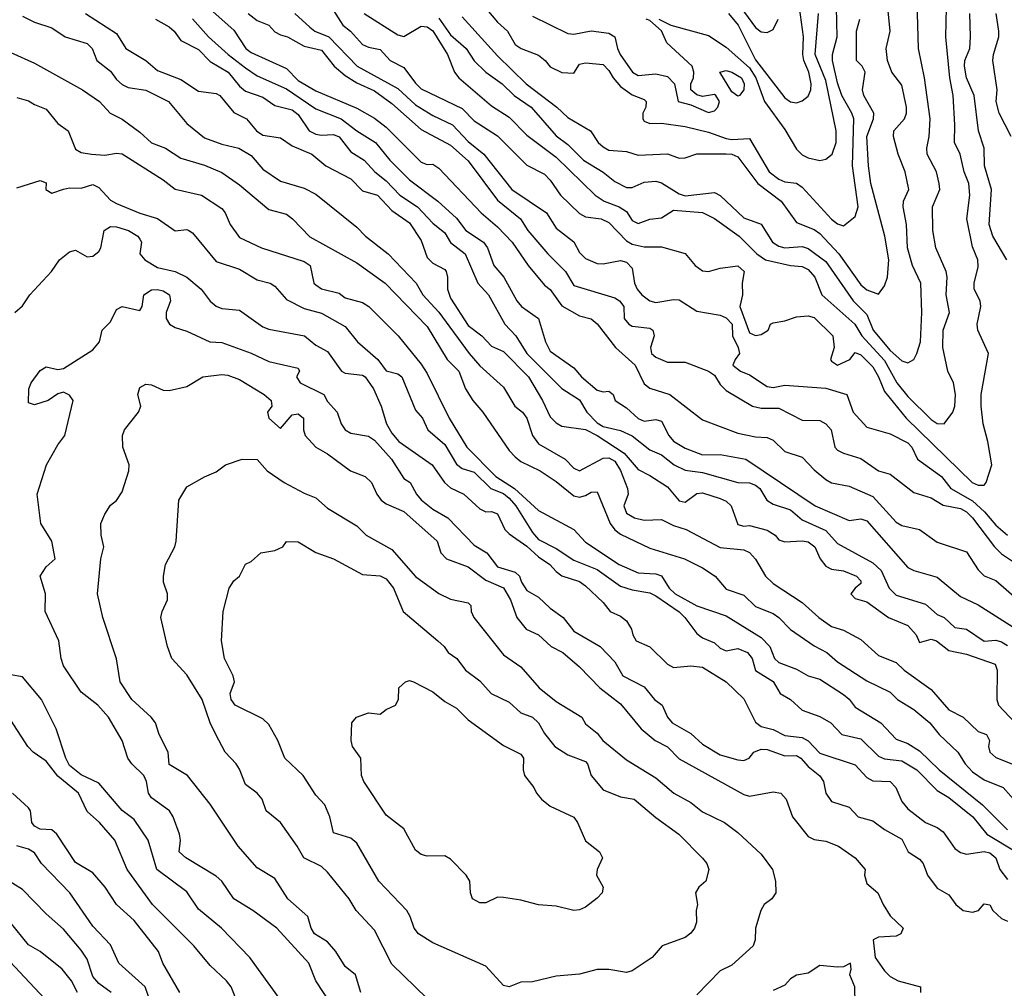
# Model space of a CAD drawing. Header units: metres. Extents: x -46681 to -43747, y -240911 to -237677.
# Tile 141 of 256: x -46596 to -46512, y -239499 to -239416. Entities that reach past the tile are written whole.
import ezdxf

# ---------------------------------------------------------------- set-up
doc = ezdxf.new("R2010")
doc.units = ezdxf.units.M
doc.layers.add('CONTOUR_INDEX', color=1, linetype='Continuous')
doc.layers.add('CONTOUR_INTER', color=3, linetype='Continuous')

msp = doc.modelspace()

# ---------------------------------------------------------------- linework, layer by layer
at = {"layer": 'CONTOUR_INDEX'}
for points, elevation in [([(-46576.871, -239415.52), (-46576.095, -239416.108), (-46575.095, -239416.511), (-46574.595, -239417.077), (-46574.095, -239417.348), (-46573.511, -239417.52), (-46572.095, -239418.315), (-46570.595, -239418.636), (-46569.517, -239420.02), (-46568.595, -239420.802), (-46567.595, -239421.427), (-46566.095, -239422.107), (-46564.595, -239423.202), (-46562.095, -239425.409), (-46559.595, -239426.745), (-46558.095, -239428.101), (-46555.595, -239431.428), (-46553.634, -239433.02), (-46552.993, -239434.02), (-46551.292, -239436.02), (-46549.792, -239437.52), (-46549.095, -239438.713), (-46545.595, -239439.783), (-46545.177, -239440.02), (-46544.809, -239440.52), (-46544.787, -239441.52), (-46544.406, -239442.02), (-46544.095, -239442.196), (-46542.595, -239442.364), (-46542.354, -239442.52), (-46542.238, -239443.02), (-46542.545, -239444.02), (-46542.453, -239444.52), (-46542.095, -239444.829), (-46541.095, -239445.252), (-46539.595, -239445.248), (-46537.592, -239446.02), (-46537.095, -239446.373), (-46536.595, -239447.169), (-46536.095, -239447.686), (-46533.858, -239449.02), (-46533.095, -239449.185), (-46531.595, -239449.191), (-46529.595, -239450.19), (-46528.095, -239450.228), (-46527.598, -239450.52), (-46527.144, -239451.02), (-46526.827, -239452.52), (-46526.595, -239452.751), (-46526.095, -239453.022), (-46524.595, -239453.479), (-46523.112, -239454.52), (-46522.095, -239454.804), (-46520.095, -239456.383), (-46518.595, -239456.824), (-46517.595, -239457.466), (-46516.095, -239457.742), (-46515.595, -239458.013), (-46515.067, -239458.52), (-46513.2, -239461.02), (-46512.595, -239461.592), (-46511.252, -239462.52)], 100), ([(-46511.789, -239426.02), (-46512.817, -239424.02), (-46513.076, -239423.02), (-46512.99, -239422.02), (-46513.346, -239419.52), (-46513.304, -239419.02), (-46512.846, -239417.52), (-46512.841, -239417.02), (-46513.066, -239415.52)], 100), ([(-46596.095, -239415.76), (-46595.095, -239416.271), (-46593.595, -239416.742), (-46592.479, -239417.52), (-46590.595, -239418.084), (-46590.177, -239418.52), (-46589.767, -239419.52), (-46588.595, -239420.446), (-46588.095, -239421.15), (-46587.595, -239421.579), (-46587.095, -239421.835), (-46585.595, -239422.049), (-46583.64, -239423.02), (-46582.095, -239424.913), (-46580.595, -239426.124), (-46579.095, -239426.672), (-46577.648, -239427.02), (-46576.595, -239427.645), (-46575.595, -239428.789), (-46574.095, -239429.83), (-46572.095, -239430.43), (-46571.095, -239430.923), (-46567.595, -239433.757), (-46566.854, -239434.52), (-46564.906, -239436.02), (-46562.52, -239438.52), (-46561.952, -239439.52), (-46560.595, -239441.003), (-46558.021, -239444.52), (-46557.095, -239445.562), (-46555.095, -239447.394), (-46554.123, -239449.02), (-46553.452, -239449.52), (-46553.101, -239450.02), (-46552.604, -239451.52), (-46552.095, -239452.227), (-46549.829, -239453.52), (-46549.095, -239454.307), (-46548.595, -239454.525), (-46546.595, -239453.454), (-46546.095, -239453.415), (-46545.595, -239453.691), (-46545.095, -239454.5), (-46544.516, -239456.02), (-46544.46, -239456.52), (-46544.821, -239457.52), (-46544.595, -239458.125), (-46543.912, -239458.52), (-46543.095, -239458.722), (-46541.595, -239458.683), (-46540.595, -239459.201), (-46539.493, -239459.52), (-46536.595, -239461.049), (-46534.595, -239461.265), (-46534.095, -239461.495), (-46533.595, -239462.061), (-46532.725, -239463.52), (-46532.095, -239464.13), (-46529.595, -239465.749), (-46528.2, -239467.02), (-46527.095, -239467.81), (-46526.095, -239468.12), (-46524.595, -239468.923), (-46523.095, -239470.278), (-46521.595, -239470.881), (-46520.91, -239471.52), (-46518.595, -239473.185), (-46517.095, -239474.897), (-46515.867, -239475.52), (-46514.595, -239476.742), (-46513.889, -239477.02), (-46513.626, -239477.52), (-46513.728, -239478.02), (-46513.616, -239478.52), (-46513.095, -239478.965), (-46511.595, -239479.568)], 105), ([(-46558.595, -239415.799), (-46555.595, -239419.138), (-46553.145, -239421.52), (-46550.522, -239423.52), (-46549.595, -239424.406), (-46547.666, -239425.52), (-46546.995, -239426.52), (-46546.595, -239426.88), (-46546.095, -239427.178), (-46544.595, -239427.296), (-46543.595, -239427.598), (-46541.095, -239427.49), (-46540.095, -239427.854), (-46539.595, -239427.845), (-46538.595, -239427.494), (-46536.095, -239427.482), (-46535.595, -239427.522), (-46535.095, -239427.744), (-46533.38, -239430.02), (-46531.387, -239431.52), (-46530.095, -239433.36), (-46528.595, -239433.931), (-46528.095, -239434.29), (-46526.491, -239436.02), (-46524.595, -239438.654), (-46524.095, -239439.085), (-46523.095, -239439.461), (-46522.595, -239438.735), (-46522.325, -239438.02), (-46522.217, -239436.52), (-46522.57, -239434.52), (-46523.738, -239430.02), (-46523.955, -239428.52), (-46524.097, -239426.02), (-46523.527, -239424.52), (-46523.488, -239424.02), (-46524.336, -239422.52), (-46524.455, -239422.02), (-46524.245, -239420.52), (-46524.501, -239420.02), (-46524.969, -239419.52), (-46524.968, -239417.02), (-46524.703, -239416.02)], 95), ([(-46585.766, -239439.52), (-46585.095, -239439.097), (-46584.595, -239439.074), (-46584.095, -239439.18), (-46583.563, -239439.52), (-46583.469, -239440.02), (-46583.846, -239441.02), (-46583.858, -239441.52), (-46583.578, -239442.02), (-46583.095, -239442.295), (-46582.095, -239442.6), (-46580.124, -239443.52), (-46579.095, -239443.567), (-46576.595, -239444.492), (-46575.095, -239445.201), (-46572.595, -239445.76), (-46572.494, -239446.02), (-46572.724, -239446.52), (-46572.437, -239447.02), (-46570.407, -239448.02), (-46570.095, -239448.62), (-46569.279, -239449.52), (-46568.92, -239450.52), (-46568.595, -239451.02), (-46568.095, -239451.307), (-46566.595, -239451.565), (-46566.095, -239451.9), (-46564.629, -239453.52), (-46563.595, -239455.191), (-46563.031, -239455.52), (-46562.505, -239456.52), (-46562.095, -239457.005), (-46561.095, -239457.799), (-46559.84, -239458.52), (-46557.595, -239460.863), (-46556.491, -239461.52), (-46555.595, -239462.717), (-46554.095, -239463.157), (-46553.715, -239463.52), (-46553.552, -239464.02), (-46553.095, -239464.721), (-46552.095, -239465.3), (-46551.095, -239466.229), (-46549.985, -239467.02), (-46549.095, -239468.189), (-46546.835, -239469.52), (-46545.595, -239470.8), (-46544.9, -239472.02), (-46543.095, -239472.935), (-46542.198, -239474.02), (-46541.563, -239474.52), (-46541.098, -239475.52), (-46540.7, -239476.02), (-46539.095, -239476.936), (-46538.095, -239477.837), (-46536.595, -239478.737), (-46535.095, -239479.179), (-46534.595, -239479.225), (-46534.131, -239479.02), (-46533.734, -239478.52), (-46533.095, -239478.258), (-46532.595, -239478.295), (-46531.095, -239478.839), (-46530.095, -239478.803), (-46529.722, -239479.02), (-46529.095, -239479.734), (-46528.095, -239480.524), (-46527.775, -239481.02), (-46527.581, -239482.02), (-46527.095, -239482.716), (-46525.595, -239483.22), (-46524.827, -239484.02), (-46523.595, -239484.363), (-46522.595, -239485.117), (-46521.095, -239485.937), (-46520.558, -239487.02), (-46519.595, -239487.634), (-46519.278, -239488.02), (-46518.907, -239489.02), (-46518.095, -239490.112), (-46517.095, -239490.692), (-46516.498, -239491.52), (-46515.88, -239492.02), (-46515.095, -239492.167), (-46514.557, -239492.02), (-46514.095, -239491.464), (-46513.595, -239491.539), (-46513.346, -239492.02), (-46512.595, -239492.698), (-46512.095, -239492.926)], 110), ([(-46569.788, -239500.02), (-46571.085, -239498.02), (-46571.689, -239496.52), (-46574.405, -239493.52), (-46576.471, -239492.02), (-46578.095, -239491.026), (-46579.095, -239489.53), (-46579.595, -239489.09), (-46582.172, -239487.52), (-46582.74, -239487.02), (-46582.63, -239486.02), (-46582.71, -239485.52), (-46583.257, -239484.02), (-46583.579, -239483.52), (-46585.095, -239482.405), (-46585.35, -239482.02), (-46585.535, -239481.02), (-46585.768, -239480.52), (-46586.781, -239479.52), (-46587.111, -239479.02), (-46587.595, -239477.52), (-46588.771, -239475.52), (-46589.683, -239474.52), (-46591.095, -239473.411), (-46592.595, -239471.147), (-46592.811, -239470.52), (-46593.004, -239469.02), (-46594.167, -239466.52), (-46594.146, -239465.02), (-46594.592, -239463.52), (-46594.095, -239462.704), (-46593.332, -239462.02), (-46593.608, -239460.52), (-46594.556, -239459.02), (-46594.867, -239456.52), (-46594.069, -239454.02), (-46593.095, -239452.311), (-46592.495, -239451.52), (-46591.786, -239448.52), (-46592.095, -239448.073), (-46592.595, -239447.815), (-46593.095, -239447.95), (-46593.909, -239448.52), (-46595.095, -239448.898), (-46595.595, -239448.728), (-46595.574, -239447.52), (-46595.373, -239447.02), (-46594.595, -239445.98), (-46594.095, -239445.65), (-46593.095, -239445.892), (-46592.595, -239445.786), (-46590.095, -239444.219), (-46589.547, -239443.52), (-46589.307, -239442.52), (-46588.595, -239441.825), (-46588.095, -239440.775), (-46587.595, -239440.511), (-46586.095, -239440.86), (-46585.892, -239440.52), (-46585.766, -239439.52)], 110), ([(-46588.534, -239499.02), (-46589.595, -239498.243), (-46590.095, -239497.657), (-46590.595, -239496.183), (-46591.095, -239495.407), (-46592.595, -239493.602), (-46594.095, -239492.293), (-46596.095, -239490.228), (-46598.595, -239488.698)], 105)]:
    msp.add_lwpolyline(points, dxfattribs=dict(at, elevation=elevation))
at = {"layer": 'CONTOUR_INTER'}
for points, elevation in [([(-46581.888, -239413.52), (-46578.095, -239416.942), (-46577.044, -239418.52), (-46576.595, -239418.86), (-46573.595, -239420.212), (-46572.595, -239421.24), (-46571.095, -239422.118), (-46567.595, -239423.61), (-46566.095, -239424.443), (-46565.095, -239425.216), (-46562.095, -239428.211), (-46561.595, -239428.398), (-46561.095, -239428.37), (-46560.595, -239428.701), (-46556.993, -239432.52), (-46555.595, -239433.714), (-46554.33, -239435.02), (-46552.975, -239437.02), (-46551.595, -239438.679), (-46551.095, -239439.074), (-46550.095, -239440.452), (-46548.595, -239441.299), (-46547.595, -239441.552), (-46547.095, -239441.986), (-46545.539, -239444.02), (-46543.849, -239445.52), (-46543.095, -239447.118), (-46542.595, -239447.489), (-46540.908, -239448.02), (-46538.095, -239450.185), (-46535.095, -239451.319), (-46533.595, -239451.634), (-46532.595, -239451.677), (-46532.095, -239451.905), (-46531.095, -239452.869), (-46529.595, -239453.36), (-46528.595, -239454.444), (-46527.595, -239455.273), (-46527.095, -239455.537), (-46525.595, -239455.843), (-46523.595, -239456.703), (-46521.595, -239458.897), (-46521.095, -239459.182), (-46519.595, -239459.537), (-46518.095, -239460.612), (-46515.595, -239461.445), (-46514.595, -239462.975), (-46514.095, -239463.483), (-46513.095, -239463.87), (-46511.095, -239465.625)], 101), ([(-46560.595, -239415.914), (-46559.595, -239417.353), (-46558.254, -239418.52), (-46557.595, -239419.559), (-46556.59, -239420.52), (-46555.204, -239421.52), (-46554.172, -239422.52), (-46552.719, -239423.52), (-46550.595, -239425.958), (-46549.595, -239426.705), (-46548.271, -239428.02), (-46546.595, -239429.042), (-46545.595, -239429.842), (-46544.595, -239430.356), (-46544.095, -239430.36), (-46543.095, -239429.918), (-46542.095, -239429.82), (-46541.595, -239429.957), (-46540.095, -239430.893), (-46539.595, -239431.065), (-46537.095, -239430.791), (-46536.595, -239431.043), (-46534.595, -239432.94), (-46533.095, -239433.495), (-46532.136, -239435.02), (-46531.595, -239435.36), (-46531.095, -239435.503), (-46529.595, -239435.38), (-46529.095, -239435.555), (-46527.595, -239436.676), (-46525.259, -239440.02), (-46524.095, -239441.204), (-46523.557, -239442.52), (-46522.095, -239444.256), (-46521.095, -239445.151), (-46520.595, -239445.31), (-46520.095, -239445.023), (-46519.817, -239444.52), (-46519.528, -239443.52), (-46519.408, -239441.02), (-46519.482, -239438.52), (-46520.187, -239437.02), (-46520.637, -239435.52), (-46520.717, -239433.52), (-46520.987, -239432.02), (-46520.96, -239431.52), (-46520.523, -239430.52), (-46520.812, -239429.02), (-46521.425, -239427.52), (-46521.805, -239426.02), (-46521.779, -239425.52), (-46520.888, -239424.52), (-46520.714, -239424.02), (-46520.718, -239423.52), (-46521.095, -239421.637), (-46521.954, -239420.52), (-46522.327, -239419.52), (-46522.432, -239418.52), (-46522.093, -239417.02), (-46522.451, -239413.52)], 96), ([(-46566.969, -239415.52), (-46564.095, -239417.356), (-46563.595, -239417.471), (-46562.095, -239416.591), (-46561.595, -239416.672), (-46561.095, -239417.01), (-46559.847, -239419.02), (-46559.255, -239420.52), (-46558.903, -239421.02), (-46556.095, -239423.399), (-46554.595, -239424.356), (-46553.095, -239425.893), (-46550.595, -239427.781), (-46547.254, -239431.02), (-46546.483, -239431.52), (-46545.213, -239432.02), (-46544.595, -239432.41), (-46544.095, -239433.166), (-46543.595, -239433.444), (-46542.595, -239433.053), (-46541.595, -239432.96), (-46540.595, -239432.282), (-46538.095, -239432.491), (-46537.095, -239433.004), (-46534.97, -239434.52), (-46533.472, -239436.02), (-46532.731, -239436.52), (-46530.595, -239437.006), (-46529.595, -239437.087), (-46529.095, -239437.369), (-46528.541, -239438.02), (-46527.932, -239439.52), (-46525.108, -239442.02), (-46524.506, -239443.02), (-46522.595, -239445.121), (-46521.533, -239447.02), (-46520.595, -239448.173), (-46518.595, -239450.135), (-46518.095, -239450.477), (-46517.487, -239450.52), (-46516.764, -239449.52), (-46516.59, -239449.02), (-46516.543, -239448.02), (-46516.697, -239447.02), (-46517.18, -239446.02), (-46517.625, -239444.02), (-46517.595, -239442.518), (-46517.035, -239441.02), (-46517.313, -239439.52), (-46517.245, -239438.02), (-46517.338, -239437.52), (-46518.195, -239435.52), (-46518.459, -239434.02), (-46518.505, -239432.02), (-46517.87, -239430.52), (-46517.916, -239430.02), (-46518.143, -239429.02), (-46518.938, -239427.52), (-46518.988, -239427.02), (-46518.783, -239426.02), (-46518.704, -239424.52), (-46519.169, -239421.02), (-46519.69, -239418.52), (-46519.806, -239414.52)], 97), ([(-46557.095, -239414.465), (-46555.595, -239416.249), (-46554.752, -239417.02), (-46554.095, -239418.173), (-46553.585, -239418.52), (-46552.095, -239419.084), (-46551.537, -239419.52), (-46551.095, -239420.072), (-46550.095, -239420.56), (-46549.095, -239420.599), (-46548.595, -239419.857), (-46548.095, -239419.724), (-46546.595, -239419.884), (-46546.095, -239420.372), (-46545.741, -239421.02), (-46545.095, -239421.751), (-46544.095, -239422.471), (-46543.095, -239422.843), (-46542.909, -239423.02), (-46542.93, -239423.52), (-46543.204, -239424.02), (-46543.211, -239424.52), (-46543.095, -239424.697), (-46542.595, -239424.89), (-46541.595, -239424.885), (-46539.595, -239425.151), (-46537.595, -239425.631), (-46536.095, -239426.195), (-46535.595, -239426.276), (-46534.095, -239426.195), (-46532.423, -239429.02), (-46531.595, -239429.665), (-46531.095, -239429.875), (-46530.095, -239429.986), (-46529.595, -239430.323), (-46527.095, -239433.053), (-46526.595, -239433.46), (-46526.095, -239433.638), (-46525.095, -239432.839), (-46524.84, -239432.02), (-46525.319, -239428.52), (-46525.195, -239424.52), (-46525.36, -239424.02), (-46526.218, -239422.52), (-46526.595, -239421.422), (-46527.021, -239419.52), (-46527.019, -239419.02), (-46526.633, -239417.52), (-46526.689, -239415.02)], 94), ([(-46590.737, -239415.52), (-46588.095, -239417.217), (-46587.288, -239418.52), (-46585.596, -239419.52), (-46584.595, -239420.37), (-46582.595, -239421.155), (-46581.095, -239422.135), (-46579.595, -239422.337), (-46579.277, -239422.52), (-46578.095, -239423.968), (-46576.999, -239424.52), (-46576.152, -239425.52), (-46575.595, -239425.909), (-46574.095, -239426.126), (-46573.095, -239426.818), (-46571.44, -239427.52), (-46570.247, -239428.52), (-46568.095, -239429.624), (-46567.095, -239430.645), (-46565.829, -239431.02), (-46564.595, -239432.331), (-46563.095, -239433.378), (-46562.095, -239434.876), (-46561.595, -239436.319), (-46561.095, -239436.817), (-46560.095, -239437.341), (-46559.967, -239437.52), (-46559.847, -239438.02), (-46559.863, -239439.02), (-46559.595, -239439.812), (-46558.095, -239442.132), (-46556.941, -239443.02), (-46556.095, -239443.88), (-46555.095, -239444.335), (-46552.963, -239446.52), (-46551.756, -239448.52), (-46551.095, -239449.929), (-46550.595, -239450.442), (-46550.095, -239450.717), (-46548.095, -239451.001), (-46547.095, -239451.515), (-46544.776, -239453.02), (-46543.595, -239454.418), (-46542.595, -239454.917), (-46541.095, -239455.902), (-46540.095, -239457.097), (-46539.595, -239457.183), (-46538.595, -239456.456), (-46538.095, -239456.407), (-46536.595, -239456.877), (-46536.095, -239457.104), (-46535.658, -239457.52), (-46535.095, -239459.108), (-46534.595, -239459.237), (-46534.095, -239459.2), (-46532.595, -239459.594), (-46531.912, -239460.02), (-46531.595, -239460.399), (-46531.095, -239460.574), (-46529.595, -239460.488), (-46529.095, -239460.58), (-46528.522, -239461.02), (-46528.072, -239462.02), (-46527.595, -239462.664), (-46527.095, -239462.899), (-46526.095, -239463.043), (-46524.965, -239463.52), (-46524.595, -239463.917), (-46524.595, -239464.143), (-46525.095, -239464.527), (-46525.469, -239465.02), (-46525.095, -239465.402), (-46524.095, -239465.693), (-46522.258, -239467.02), (-46520.595, -239467.718), (-46519.876, -239468.52), (-46519.595, -239469.162), (-46518.595, -239468.892), (-46518.138, -239469.02), (-46517.095, -239469.852), (-46515.595, -239470.16), (-46513.145, -239471.02), (-46512.982, -239471.52), (-46513.007, -239474.02), (-46512.86, -239474.52), (-46511.433, -239476.02)], 104), ([(-46572.866, -239415.52), (-46571.595, -239416.702), (-46571.167, -239417.02), (-46569.981, -239417.52), (-46567.559, -239420.02), (-46564.095, -239421.924), (-46562.595, -239423.316), (-46561.095, -239424.232), (-46559.419, -239425.02), (-46558.095, -239426.432), (-46556.759, -239427.52), (-46554.359, -239430.52), (-46551.41, -239432.52), (-46550.595, -239433.822), (-46549.095, -239435.009), (-46548.595, -239435.904), (-46548.095, -239436.43), (-46547.095, -239436.836), (-46546.595, -239436.872), (-46545.095, -239436.591), (-46544.595, -239436.716), (-46544.095, -239437.23), (-46543.907, -239438.52), (-46543.694, -239439.02), (-46543.279, -239439.52), (-46542.595, -239440.027), (-46542.095, -239440.183), (-46540.595, -239439.923), (-46540.095, -239439.951), (-46538.595, -239440.913), (-46536.595, -239441.237), (-46536.095, -239441.466), (-46535.593, -239442.02), (-46535.556, -239443.02), (-46535.057, -239444.02), (-46534.943, -239444.52), (-46535.321, -239445.02), (-46535.512, -239445.52), (-46534.882, -239446.02), (-46534.095, -239446.327), (-46532.595, -239447.327), (-46532.095, -239447.428), (-46531.095, -239447.226), (-46527.595, -239447.48), (-46525.803, -239448.02), (-46525.262, -239449.52), (-46524.095, -239450.814), (-46522.095, -239451.367), (-46520.595, -239452.145), (-46520.262, -239452.52), (-46519.773, -239453.52), (-46517.73, -239455.02), (-46516.925, -239456.02), (-46515.095, -239457.08), (-46514.066, -239458.02), (-46513.095, -239459.148), (-46512.095, -239460.009)], 99), ([(-46569.595, -239415.262), (-46568.787, -239416.52), (-46568.134, -239417.02), (-46567.095, -239418.16), (-46566.595, -239418.404), (-46565.595, -239418.603), (-46564.741, -239419.52), (-46563.595, -239420.132), (-46562.595, -239421.467), (-46562.095, -239421.942), (-46558.595, -239423.625), (-46557.595, -239424.69), (-46555.595, -239425.955), (-46553.095, -239428.461), (-46551.595, -239429.226), (-46551.095, -239429.74), (-46550.225, -239431.02), (-46548.595, -239432.588), (-46548.095, -239432.867), (-46546.745, -239433.02), (-46546.095, -239433.346), (-46544.595, -239434.904), (-46544.095, -239435.186), (-46543.095, -239435.415), (-46541.595, -239435.419), (-46539.595, -239435.992), (-46538.725, -239437.02), (-46538.095, -239437.474), (-46537.595, -239437.53), (-46536.595, -239437.235), (-46535.095, -239437.032), (-46534.558, -239437.52), (-46534.736, -239438.52), (-46534.703, -239439.52), (-46534.934, -239440.52), (-46534.095, -239442.757), (-46533.595, -239442.993), (-46533.095, -239442.901), (-46532.513, -239442.52), (-46532.302, -239442.02), (-46532.095, -239441.915), (-46531.095, -239441.746), (-46530.095, -239441.394), (-46529.095, -239441.3), (-46528.595, -239441.454), (-46526.986, -239443.02), (-46526.891, -239444.02), (-46527.183, -239445.02), (-46527.095, -239445.173), (-46526.595, -239445.514), (-46525.538, -239445.02), (-46525.095, -239444.445), (-46524.595, -239444.628), (-46523.595, -239445.666), (-46523.095, -239446.5), (-46522.595, -239447.769), (-46520.732, -239450.02), (-46515.107, -239455.52), (-46514.595, -239455.743), (-46514.095, -239455.737), (-46513.919, -239455.52), (-46513.443, -239454.02), (-46513.76, -239452.02), (-46514.181, -239450.52), (-46514.349, -239449.02), (-46514.344, -239448.02), (-46513.718, -239444.52), (-46514.634, -239442.52), (-46514.677, -239442.02), (-46514.365, -239440.52), (-46514.435, -239440.02), (-46514.93, -239439.02), (-46514.926, -239438.52), (-46514.595, -239437.134), (-46514.624, -239436.52), (-46515.095, -239435.436), (-46515.566, -239433.02), (-46515.309, -239431.02), (-46515.389, -239430.02), (-46515.788, -239429.02), (-46516.137, -239427.52), (-46516.613, -239426.52), (-46516.577, -239425.02), (-46516.736, -239422.52), (-46517.016, -239421.02), (-46517.343, -239417.52), (-46517.293, -239415.02)], 98), ([(-46541.828, -239416.02), (-46540.811, -239416.52), (-46537.595, -239417.393), (-46536.095, -239418.381), (-46534.095, -239420.153), (-46533.573, -239421.02), (-46532.824, -239423.02), (-46531.095, -239425.423), (-46530.095, -239427.094), (-46529.595, -239427.59), (-46529.095, -239427.845), (-46528.095, -239428.047), (-46527.595, -239427.932), (-46527.053, -239427.52), (-46526.709, -239426.52), (-46526.713, -239425.52), (-46527.595, -239421.235), (-46528.5, -239419.02), (-46528.228, -239415.52)], 93), ([(-46535.897, -239415.52), (-46535.081, -239416.52), (-46533.595, -239419.464), (-46531.095, -239422.708), (-46530.595, -239423.048), (-46530.095, -239423.143), (-46529.595, -239422.979), (-46529.095, -239422.573), (-46528.88, -239422.02), (-46528.853, -239421.52), (-46529.028, -239420.52), (-46529.461, -239419.52), (-46529.54, -239419.02), (-46529.483, -239417.52), (-46529.83, -239415.02)], 92), ([(-46534.84, -239415.02), (-46533.595, -239416.726), (-46533.095, -239417.096), (-46532.595, -239417.133), (-46532.095, -239416.886), (-46531.648, -239416.02)], 91), ([(-46512.166, -239436.52), (-46513.347, -239434.52), (-46513.67, -239433.52), (-46513.467, -239430.52), (-46514.058, -239428.52), (-46514.092, -239427.02), (-46514.58, -239425.52), (-46514.939, -239422.52), (-46515.6, -239421.02), (-46515.754, -239420.02), (-46515.729, -239419.52), (-46515.314, -239418.52), (-46515.254, -239417.52), (-46515.32, -239415.52)], 99), ([(-46584.749, -239416.02), (-46583.595, -239416.649), (-46583.159, -239417.02), (-46582.595, -239417.819), (-46581.095, -239418.601), (-46580.095, -239419.615), (-46578.57, -239420.52), (-46577.595, -239421.722), (-46577.095, -239422.137), (-46575.595, -239422.654), (-46574.595, -239423.373), (-46573.095, -239423.752), (-46572.595, -239424.132), (-46571.648, -239425.52), (-46571.095, -239425.819), (-46570.595, -239425.907), (-46569.595, -239425.837), (-46569.095, -239426.042), (-46568.095, -239427.316), (-46566.974, -239428.02), (-46566.069, -239429.02), (-46565.095, -239429.798), (-46563.912, -239431.02), (-46562.421, -239432.02), (-46561.095, -239433.402), (-46560.095, -239434.227), (-46559.595, -239435.045), (-46558.351, -239436.02), (-46557.271, -239438.52), (-46556.352, -239439.52), (-46554.971, -239442.02), (-46554.024, -239443.02), (-46553.096, -239444.52), (-46550.095, -239447.502), (-46548.595, -239448.466), (-46547.974, -239449.52), (-46547.095, -239450.444), (-46546.595, -239450.731), (-46545.095, -239451.099), (-46544.095, -239451.532), (-46542.595, -239452.723), (-46541.595, -239453.165), (-46540.517, -239454.02), (-46539.595, -239454.463), (-46538.095, -239454.673), (-46535.095, -239455.523), (-46534.095, -239455.554), (-46533.595, -239455.759), (-46533.213, -239456.02), (-46532.611, -239457.02), (-46532.095, -239457.377), (-46530.595, -239457.861), (-46529.595, -239458.707), (-46527.595, -239459.603), (-46526.595, -239460.716), (-46523.595, -239462.376), (-46522.857, -239463.02), (-46522.181, -239464.52), (-46521.595, -239465.123), (-46519.095, -239465.899), (-46518.095, -239466.785), (-46517.489, -239467.02), (-46516.595, -239467.895), (-46515.594, -239468.02), (-46514.095, -239469.06), (-46513.095, -239468.972), (-46512.595, -239469.097), (-46512.095, -239469.421)], 103), ([(-46581.595, -239415.99), (-46580.238, -239417.52), (-46578.57, -239419.02), (-46577.095, -239420.148), (-46576.095, -239420.844), (-46573.595, -239421.936), (-46571.095, -239423.654), (-46568.937, -239424.52), (-46567.595, -239425.541), (-46566.003, -239426.52), (-46564.786, -239428.02), (-46563.095, -239429.714), (-46560.693, -239431.52), (-46559.095, -239432.991), (-46558.283, -239434.02), (-46556.775, -239435.02), (-46556.452, -239435.52), (-46555.9, -239437.02), (-46555.064, -239438.02), (-46553.952, -239440.02), (-46553.552, -239440.52), (-46552.095, -239441.526), (-46551.506, -239443.52), (-46551.095, -239444.32), (-46549.095, -239445.727), (-46548.426, -239446.52), (-46547.095, -239447.636), (-46546.595, -239447.781), (-46546.095, -239447.725), (-46545.723, -239448.02), (-46545.564, -239448.52), (-46544.595, -239449.142), (-46543.595, -239450.066), (-46543.095, -239450.289), (-46542.095, -239450.148), (-46541.595, -239450.279), (-46540.989, -239451.52), (-46540.595, -239452.005), (-46539.595, -239452.59), (-46538.095, -239453.16), (-46536.595, -239453.122), (-46534.42, -239453.52), (-46528.51, -239457.52), (-46525.595, -239458.748), (-46524.595, -239458.607), (-46524.095, -239458.786), (-46520.595, -239462.759), (-46520.095, -239463.027), (-46518.095, -239463.588), (-46516.095, -239465.229), (-46514.595, -239465.941), (-46511.323, -239468.02)], 102), ([(-46552.595, -239415.741), (-46549.595, -239417.222), (-46549.095, -239417.282), (-46547.595, -239417.01), (-46546.095, -239417.213), (-46545.595, -239417.505), (-46545.363, -239418.52), (-46545.118, -239419.02), (-46544.083, -239420.52), (-46543.595, -239420.804), (-46542.095, -239420.679), (-46541.095, -239420.887), (-46540.486, -239421.52), (-46540.19, -239423.02), (-46539.095, -239423.306), (-46537.595, -239423.969), (-46537.095, -239423.836), (-46536.801, -239423.52), (-46536.67, -239423.02), (-46536.963, -239422.52), (-46537.095, -239422.436), (-46538.095, -239422.613), (-46538.595, -239422.468), (-46539.091, -239422.02), (-46539.09, -239421.52), (-46538.865, -239421.02), (-46538.843, -239420.52), (-46539, -239420.02), (-46541.143, -239418.02), (-46541.595, -239417.008), (-46542.595, -239416.12), (-46542.922, -239416.02)], 93), ([(-46597.095, -239418.863), (-46595.095, -239419.746), (-46590.995, -239422.02), (-46589.54, -239423.02), (-46588.625, -239424.02), (-46587.595, -239424.544), (-46586.095, -239425.629), (-46585.095, -239426.565), (-46583.922, -239427.02), (-46582.595, -239427.872), (-46580.595, -239428.454), (-46579.095, -239429.084), (-46577.595, -239430.147), (-46575.095, -239432.229), (-46573.595, -239432.625), (-46573.066, -239433.02), (-46571.595, -239434.563), (-46567.595, -239436.785), (-46565.186, -239438.52), (-46561.595, -239442.214), (-46559.879, -239445.02), (-46558.9, -239446.02), (-46558.312, -239447.52), (-46557.705, -239448.52), (-46556.843, -239449.52), (-46554.595, -239452.803), (-46554.095, -239453.344), (-46553.595, -239453.726), (-46551.961, -239454.52), (-46550.595, -239455.431), (-46549.095, -239456.648), (-46548.595, -239456.759), (-46548.095, -239456.635), (-46547.595, -239456.332), (-46547.095, -239456.318), (-46545.976, -239459.02), (-46545.595, -239459.561), (-46545.095, -239459.926), (-46542.595, -239461.125), (-46539.658, -239462.02), (-46538.095, -239462.809), (-46537.03, -239463.52), (-46536.095, -239464.608), (-46534.595, -239465.138), (-46533.595, -239466.082), (-46532.095, -239466.702), (-46531.595, -239467.034), (-46530.595, -239468.054), (-46528.595, -239469.45), (-46527.516, -239470.02), (-46526.595, -239470.825), (-46524.095, -239472.423), (-46522.095, -239473.391), (-46521.467, -239474.02), (-46520.095, -239474.868), (-46518.712, -239476.02), (-46517.931, -239477.02), (-46516.336, -239478.52), (-46515.7, -239479.52), (-46515.095, -239480.208), (-46514.095, -239480.865), (-46512.462, -239481.52), (-46511.154, -239483.02)], 106), ([(-46536.617, -239420.52), (-46536.095, -239420.393), (-46535.595, -239420.516), (-46534.769, -239421.02), (-46534.558, -239421.52), (-46534.581, -239422.02), (-46534.966, -239422.52), (-46535.095, -239422.576), (-46535.595, -239422.215), (-46536.617, -239420.52)], 94), ([(-46596.595, -239422.694), (-46595.595, -239422.957), (-46595.095, -239423.291), (-46594.095, -239423.669), (-46593.095, -239424.917), (-46592.211, -239425.52), (-46591.595, -239427.082), (-46591.095, -239427.381), (-46590.225, -239427.52), (-46589.095, -239427.608), (-46588.095, -239427.436), (-46587.595, -239427.48), (-46584.095, -239429.697), (-46583.095, -239430.503), (-46580.841, -239431.02), (-46579.095, -239432.139), (-46578.808, -239432.52), (-46578.396, -239433.52), (-46577.595, -239434.629), (-46575.731, -239435.52), (-46572.095, -239436.665), (-46571.572, -239437.02), (-46571.25, -239438.52), (-46571.095, -239438.667), (-46570.595, -239439.015), (-46569.095, -239439.369), (-46568.595, -239439.764), (-46567.095, -239440.177), (-46566.57, -239440.52), (-46564.077, -239443.02), (-46562.095, -239445.44), (-46561.595, -239446.212), (-46559.712, -239450.02), (-46558.196, -239452.52), (-46555.738, -239455.02), (-46554.133, -239456.02), (-46552.095, -239457.904), (-46549.095, -239459.538), (-46548.095, -239460.613), (-46545.21, -239462.52), (-46543.595, -239463.221), (-46542.095, -239463.299), (-46541.595, -239463.476), (-46540.961, -239464.52), (-46540.431, -239465.02), (-46538.595, -239466.04), (-46536.095, -239466.897), (-46533.095, -239468.741), (-46532.379, -239469.52), (-46531.957, -239470.52), (-46531.595, -239470.87), (-46530.095, -239471.448), (-46529.095, -239472.009), (-46528.095, -239472.301), (-46526.095, -239473.597), (-46525.595, -239473.999), (-46525.095, -239474.687), (-46522.889, -239476.02), (-46521.595, -239477.404), (-46520.595, -239477.776), (-46519.595, -239478.397), (-46517.926, -239480.02), (-46514.218, -239483.02), (-46512.095, -239485.14)], 107), ([(-46596.595, -239430.397), (-46594.595, -239429.773), (-46594.095, -239429.978), (-46594.116, -239430.52), (-46593.595, -239430.831), (-46592.595, -239430.49), (-46592.095, -239430.39), (-46591.095, -239430.431), (-46590.095, -239430.106), (-46589.595, -239430.362), (-46588.595, -239431.435), (-46588.095, -239431.726), (-46586.095, -239432.557), (-46584.595, -239433.017), (-46583.095, -239434.059), (-46582.095, -239433.939), (-46581.93, -239434.02), (-46581.595, -239434.24), (-46579.595, -239436.66), (-46577.595, -239437.325), (-46576.095, -239438.235), (-46574.996, -239438.52), (-46574.595, -239438.783), (-46573.595, -239439.925), (-46572.095, -239440.683), (-46570.595, -239441.088), (-46568.595, -239442.229), (-46567.547, -239443.52), (-46565.799, -239445.02), (-46565.095, -239445.99), (-46564.095, -239446.244), (-46563.755, -239446.52), (-46562.595, -239449.363), (-46562, -239450.02), (-46561.524, -239451.02), (-46560.095, -239452.275), (-46559.095, -239453.948), (-46558.595, -239454.331), (-46557.595, -239454.642), (-46556.148, -239456.02), (-46555.095, -239456.459), (-46554.595, -239456.86), (-46554.017, -239457.52), (-46552.595, -239459.781), (-46552.095, -239460.381), (-46550.595, -239461.138), (-46549.095, -239462.136), (-46547.095, -239462.95), (-46545.095, -239464.365), (-46544.095, -239464.68), (-46542.595, -239464.924), (-46542.095, -239465.182), (-46540.095, -239466.561), (-46539.604, -239467.02), (-46538.595, -239468.409), (-46538.095, -239468.77), (-46537.095, -239469.183), (-46536.595, -239469.653), (-46536.095, -239469.877), (-46535.095, -239469.671), (-46534.278, -239470.02), (-46533.872, -239470.52), (-46533.595, -239471.56), (-46532.095, -239472.486), (-46531.476, -239473.52), (-46530.591, -239474.02), (-46529.595, -239474.946), (-46528.095, -239475.479), (-46527.174, -239476.02), (-46526.215, -239477.02), (-46524.595, -239477.392), (-46523.095, -239478.852), (-46522.595, -239479.079), (-46521.095, -239479.248), (-46519.842, -239480.02), (-46518.095, -239481.773), (-46517.095, -239482.375), (-46515.039, -239484.02), (-46513.864, -239485.52), (-46511.367, -239487.02)], 108), ([(-46596.751, -239441.02), (-46596.095, -239440.456), (-46595.488, -239439.52), (-46593.634, -239437.52), (-46592.96, -239436.52), (-46592.095, -239435.861), (-46591.595, -239435.718), (-46590.595, -239436.287), (-46590.095, -239436.215), (-46589.595, -239435.816), (-46589.433, -239435.52), (-46589.138, -239434.02), (-46588.595, -239433.697), (-46588.095, -239433.708), (-46587.072, -239434.02), (-46586.263, -239434.52), (-46586.095, -239434.78), (-46585.962, -239435.02), (-46586.091, -239436.02), (-46585.664, -239436.52), (-46584.595, -239437.18), (-46583.09, -239437.52), (-46582.095, -239438.001), (-46580.872, -239439.02), (-46580.095, -239440.058), (-46579.595, -239440.479), (-46579.095, -239440.674), (-46577.595, -239440.825), (-46575.595, -239442.235), (-46575.095, -239442.44), (-46572.048, -239443.02), (-46571.095, -239443.812), (-46570.095, -239444.359), (-46568.903, -239446.02), (-46568.595, -239446.188), (-46567.095, -239446.356), (-46566.869, -239446.52), (-46566.17, -239447.52), (-46565.529, -239449.02), (-46565.07, -239450.52), (-46564.595, -239451.326), (-46564.003, -239452.02), (-46561.16, -239454.02), (-46560.106, -239455.52), (-46559.595, -239455.976), (-46558.458, -239456.52), (-46557.095, -239457.773), (-46556.595, -239458.035), (-46556.095, -239457.989), (-46555.595, -239458.185), (-46554.972, -239459.52), (-46554.595, -239459.91), (-46553.095, -239460.937), (-46552.095, -239461.857), (-46551.144, -239462.52), (-46550.595, -239463.108), (-46550.095, -239463.476), (-46548.595, -239463.954), (-46548.095, -239464.324), (-46546.595, -239465.746), (-46545.993, -239466.52), (-46545.095, -239466.93), (-46544.595, -239467.31), (-46544.158, -239468.02), (-46544.059, -239468.52), (-46543.774, -239469.02), (-46542.595, -239469.547), (-46541.095, -239471.013), (-46540.595, -239471.307), (-46539.095, -239471.152), (-46538.095, -239471.26), (-46536.09, -239472.52), (-46534.595, -239473.958), (-46533.595, -239475.961), (-46533.095, -239476.334), (-46532.095, -239476.592), (-46531.095, -239477.11), (-46529.595, -239477.268), (-46529.095, -239477.559), (-46528.095, -239478.594), (-46525.095, -239479.598), (-46524.095, -239480.665), (-46523.595, -239480.954), (-46522.095, -239481.027), (-46521.622, -239481.52), (-46521.095, -239482.72), (-46520.595, -239483.354), (-46519.095, -239484.528), (-46518.095, -239484.949), (-46517.595, -239485.309), (-46516.595, -239486.736), (-46516.095, -239487.07), (-46515.595, -239487.213), (-46514.095, -239486.996), (-46513.595, -239487.112), (-46513.077, -239487.52), (-46512.738, -239488.52), (-46512.095, -239489.371)], 109), ([(-46567.24, -239499.02), (-46567.715, -239497.52), (-46568.595, -239496.792), (-46569.37, -239495.52), (-46570.095, -239494.689), (-46571.206, -239494.02), (-46571.493, -239493.52), (-46571.774, -239492.52), (-46573.487, -239491.02), (-46574.595, -239489.3), (-46576.095, -239488.389), (-46577.702, -239486.52), (-46580.095, -239482.944), (-46582.034, -239480.52), (-46583.595, -239479.568), (-46583.677, -239478.52), (-46584.444, -239477.02), (-46584.766, -239476.02), (-46585.121, -239475.52), (-46586.793, -239474.02), (-46587.781, -239472.52), (-46588.095, -239470.544), (-46589.242, -239467.02), (-46589.713, -239465.02), (-46589.437, -239462.02), (-46589.159, -239461.02), (-46589.408, -239460.02), (-46589.421, -239459.02), (-46589.095, -239458.211), (-46588.595, -239457.447), (-46588.095, -239457.054), (-46587.595, -239456.328), (-46587.023, -239454.52), (-46587.01, -239454.02), (-46587.545, -239452.52), (-46587.573, -239451.52), (-46587.404, -239451.02), (-46586.225, -239449.52), (-46586.021, -239449.02), (-46586.264, -239448.02), (-46586.095, -239447.432), (-46585.595, -239447.143), (-46585.095, -239447.199), (-46584.095, -239447.654), (-46583.595, -239447.683), (-46582.095, -239447.331), (-46580.731, -239446.52)], 111), ([(-46580.731, -239446.52), (-46579.095, -239446.314), (-46578.595, -239446.37), (-46577.595, -239446.73), (-46575.487, -239448.02), (-46574.903, -239448.52), (-46574.847, -239449.02), (-46575.203, -239449.52), (-46575.109, -239450.02), (-46574.095, -239450.902), (-46573.095, -239449.739), (-46572.595, -239449.651), (-46572.134, -239450.02), (-46572.153, -239451.02), (-46572.005, -239451.52), (-46571.095, -239452.497), (-46570.095, -239453.064), (-46568.118, -239454.52), (-46566.873, -239455.02), (-46566.35, -239455.52), (-46565.893, -239456.52), (-46565.522, -239457.02), (-46565.095, -239457.342), (-46563.595, -239458.003), (-46560.741, -239460.52), (-46560.422, -239461.52), (-46559.938, -239462.02), (-46558.095, -239462.711), (-46556.595, -239463.844), (-46555.095, -239464.499), (-46554.482, -239465.52), (-46553.939, -239467.02), (-46553.161, -239468.02), (-46552.095, -239468.522), (-46551.002, -239469.52), (-46550.034, -239470.02), (-46548.595, -239471.234), (-46546.852, -239473.02), (-46545.095, -239474.401), (-46543.343, -239476.52), (-46542.155, -239477.52), (-46541.095, -239478.072), (-46540.095, -239479.079), (-46534.595, -239482.12), (-46534.095, -239482.27), (-46532.095, -239481.892), (-46531.433, -239482.02), (-46530.971, -239482.52), (-46530.427, -239484.02), (-46529.095, -239485.702), (-46528.595, -239485.964), (-46527.595, -239486.115), (-46526.499, -239486.52), (-46525.097, -239487.52), (-46524.229, -239488.52), (-46524.302, -239489.02), (-46524.095, -239489.721), (-46523.15, -239490.52), (-46522.712, -239491.52), (-46522.095, -239492.477), (-46520.989, -239493.52), (-46521.202, -239494.02), (-46521.595, -239494.211), (-46523.095, -239494.308), (-46523.566, -239494.52), (-46523.38, -239496.02), (-46522.595, -239497.169), (-46522.095, -239497.653), (-46521.41, -239498.02), (-46519.504, -239498.52), (-46519.529, -239499.02)], 111), ([(-46561.589, -239499.52), (-46564.595, -239496.589), (-46566.095, -239493.709), (-46567.65, -239492.02), (-46568.257, -239491.02), (-46570.095, -239488.743), (-46570.595, -239488.27), (-46572.106, -239487.52), (-46572.669, -239486.52), (-46574.091, -239484.52), (-46575.334, -239483.52), (-46575.678, -239482.52), (-46576.095, -239482.021), (-46577.095, -239481.281), (-46577.595, -239479.975), (-46577.869, -239479.52), (-46578.831, -239478.52), (-46579.612, -239477.02), (-46580.102, -239476.02), (-46580.789, -239474.02), (-46582.095, -239471.909), (-46583.362, -239470.52), (-46583.746, -239469.52), (-46584.294, -239467.02), (-46584.205, -239466.52), (-46583.726, -239465.52), (-46583.746, -239465.02), (-46584.088, -239464.02), (-46584.068, -239463.52), (-46583.919, -239462.52), (-46583.108, -239461.02), (-46583.005, -239460.52), (-46582.783, -239457.02), (-46582.095, -239455.885), (-46580.595, -239455.024), (-46579.595, -239454.618), (-46578.792, -239454.02), (-46577.365, -239453.52)], 112), ([(-46577.365, -239453.52), (-46576.095, -239453.561), (-46575.238, -239454.52), (-46573.791, -239455.52), (-46572.095, -239456.439), (-46571.095, -239456.815), (-46570.095, -239457.701), (-46567.595, -239459.22), (-46566.795, -239460.02), (-46564.595, -239461.226), (-46562.595, -239463.522), (-46560.595, -239464.996), (-46559.595, -239465.458), (-46558.095, -239465.79), (-46557.86, -239466.02), (-46557.833, -239466.52), (-46557.6, -239467.02), (-46555.095, -239470.207), (-46553.595, -239471.25), (-46552.045, -239473.02), (-46550.595, -239474.208), (-46548.409, -239475.52), (-46548.095, -239476.087), (-46547.095, -239476.895), (-46546.618, -239477.52), (-46544.595, -239479.178), (-46542.095, -239480.712), (-46540.568, -239482.02), (-46539.095, -239482.805), (-46538.095, -239483.611), (-46536.242, -239484.52), (-46535.095, -239485.378), (-46533.095, -239487.227), (-46532.148, -239488.52), (-46531.895, -239489.52), (-46531.849, -239490.52), (-46532.205, -239491.02), (-46532.858, -239491.52), (-46533.129, -239492.02), (-46533.591, -239493.52), (-46533.607, -239494.52), (-46533.78, -239495.02), (-46535.595, -239496.694), (-46536.595, -239497.179), (-46538.595, -239499.209)], 112), ([(-46573.906, -239461.02), (-46573.595, -239460.553), (-46572.595, -239460.576), (-46571.095, -239461.499), (-46569.595, -239462.023), (-46567.095, -239463.372), (-46565.595, -239463.47), (-46565.095, -239463.733), (-46564.469, -239464.52), (-46563.645, -239466.52), (-46560.682, -239469.02), (-46560.138, -239469.52), (-46559.813, -239470.02), (-46559.054, -239470.52), (-46558.317, -239471.52), (-46557.095, -239472.425), (-46556.13, -239473.52), (-46554.595, -239474.247), (-46553.595, -239475.149), (-46552.595, -239475.545), (-46552.095, -239476.016), (-46551.595, -239476.934), (-46550.705, -239478.02), (-46549.595, -239478.733), (-46548.095, -239479.315), (-46547.904, -239479.52), (-46547.608, -239480.52), (-46546.595, -239481.717), (-46545.095, -239482.335), (-46543.942, -239482.52), (-46542.095, -239484.103), (-46540.136, -239485.52), (-46538.095, -239487.567), (-46537.729, -239488.02), (-46537.579, -239488.52), (-46537.828, -239489.52), (-46538.435, -239490.02), (-46538.708, -239490.52), (-46538.522, -239491.52), (-46538.653, -239492.02), (-46538.63, -239493.02), (-46538.789, -239493.52), (-46539.095, -239493.94), (-46539.595, -239494.313), (-46541.544, -239495.02), (-46542.408, -239496.02), (-46544.095, -239497.153), (-46544.595, -239497.31), (-46546.095, -239497.047), (-46547.095, -239497.042), (-46548.595, -239497.462), (-46550.595, -239497.613), (-46552.595, -239498.106), (-46553.595, -239498.121), (-46554.595, -239498.532), (-46555.095, -239498.416), (-46556.595, -239496.775), (-46561.095, -239494.775), (-46562.343, -239494.02), (-46562.712, -239493.52), (-46563.029, -239492.52), (-46563.337, -239492.02), (-46565.716, -239489.52), (-46567.595, -239486.29), (-46568.095, -239485.84), (-46569.595, -239485.383), (-46569.895, -239484.02), (-46570.307, -239483.02), (-46571.095, -239482.183), (-46572.168, -239480.52), (-46573.742, -239479.02), (-46574.334, -239477.52), (-46575.095, -239476.158), (-46575.595, -239475.677), (-46577.981, -239474.52), (-46578.295, -239474.02), (-46578.381, -239473.52), (-46578.034, -239472.52), (-46578.142, -239472.02), (-46578.87, -239470.52), (-46579.138, -239469.02), (-46578.995, -239466.52), (-46578.481, -239464.52), (-46578.095, -239463.893), (-46577.593, -239463.52), (-46577.095, -239462.481), (-46576.595, -239462.253), (-46575.787, -239461.52), (-46574.595, -239461.311), (-46573.906, -239461.02)], 113), ([(-46574.188, -239499.52), (-46576.714, -239496.02), (-46579.138, -239493.52), (-46581.095, -239491.905), (-46582.095, -239490.418), (-46584.646, -239488.52), (-46585.386, -239486.02), (-46586.595, -239484.263), (-46587.595, -239483.487), (-46589.595, -239481.148), (-46591.095, -239480.447), (-46592.095, -239479.657), (-46592.418, -239479.02), (-46593.238, -239476.52), (-46594.472, -239474.02), (-46596.095, -239472.106), (-46597.095, -239471.914)], 109), ([(-46563.448, -239472.52), (-46563.095, -239472.399), (-46562.748, -239472.52), (-46561.095, -239473.372), (-46560.095, -239474.201), (-46559.095, -239474.751), (-46558.095, -239475.759), (-46555.095, -239477.956), (-46553.595, -239478.694), (-46553.368, -239479.02), (-46553.409, -239480.02), (-46553.288, -239480.52), (-46552.495, -239481.52), (-46552.257, -239482.02), (-46551.849, -239482.52), (-46551.095, -239483.122), (-46549.095, -239484.062), (-46548.758, -239484.52), (-46548.095, -239486.092), (-46546.9, -239487.02), (-46546.628, -239487.52), (-46547.085, -239488.52), (-46547.145, -239489.02), (-46546.571, -239490.02), (-46546.677, -239490.52), (-46547.095, -239490.957), (-46548.095, -239491.743), (-46548.595, -239491.974), (-46549.095, -239492.027), (-46550.595, -239491.66), (-46552.095, -239491.543), (-46553.595, -239491.146), (-46555.095, -239490.923), (-46555.595, -239490.892), (-46556.595, -239491.374), (-46557.095, -239491.356), (-46557.719, -239491.02), (-46557.901, -239490.52), (-46557.962, -239489.52), (-46558.258, -239489.02), (-46559.595, -239487.636), (-46560.095, -239487.348), (-46561.595, -239487.389), (-46562.095, -239487.238), (-46562.595, -239486.873), (-46563.595, -239485.05), (-46565.095, -239483.877), (-46566.983, -239481.02), (-46567.202, -239480.52), (-46567.243, -239479.02), (-46567.97, -239478.02), (-46568.08, -239477.52), (-46568.023, -239476.02), (-46567.62, -239475.52), (-46566.595, -239475.158), (-46565.595, -239475.272), (-46565.095, -239474.876), (-46564.285, -239474.52), (-46564.047, -239474.02), (-46564.005, -239473.02), (-46563.448, -239472.52)], 114), ([(-46577.901, -239499.52), (-46578.317, -239498.52), (-46578.695, -239498.02), (-46580.095, -239496.724), (-46581.493, -239495.02), (-46585.015, -239491.52), (-46587.184, -239488.52), (-46588.237, -239486.02), (-46589.538, -239484.52), (-46590.595, -239483.579), (-46591.332, -239482.02), (-46593.095, -239480.56), (-46594.095, -239479.291), (-46595.203, -239478.52), (-46595.656, -239478.02), (-46597.095, -239475.8)], 108), ([(-46582.678, -239499.02), (-46584.124, -239496.52), (-46584.52, -239495.52), (-46586.595, -239492.868), (-46588.087, -239491.52), (-46589.043, -239490.02), (-46590.095, -239488.795), (-46591.595, -239487.929), (-46593.164, -239485.52), (-46593.595, -239485.141), (-46594.595, -239485.076), (-46595.095, -239484.817), (-46595.321, -239484.52), (-46595.434, -239483.52), (-46595.595, -239483.26), (-46596.964, -239482.02)], 107), ([(-46585.118, -239500.02), (-46585.639, -239498.52), (-46587.903, -239496.52), (-46588.595, -239494.942), (-46590.095, -239493.351), (-46592.072, -239490.52), (-46594.499, -239488.02), (-46595.095, -239487.104), (-46595.595, -239486.781), (-46596.595, -239486.508)], 106), ([(-46591.421, -239499.02), (-46591.926, -239498.02), (-46592.709, -239497.02), (-46594.598, -239495.52), (-46595.595, -239494.944), (-46597.17, -239493.02)], 104), ([(-46594.223, -239499.52), (-46598.458, -239495.02)], 103), ([(-46525.095, -239499.976), (-46525.111, -239498.52), (-46525.532, -239497.52), (-46525.43, -239497.02), (-46525.496, -239496.52), (-46526.095, -239496.812), (-46526.595, -239496.862), (-46528.095, -239496.698), (-46529.095, -239497.363), (-46530.095, -239497.535), (-46530.595, -239497.841), (-46531.095, -239498.398), (-46532.095, -239498.853)], 111)]:
    msp.add_lwpolyline(points, dxfattribs=dict(at, elevation=elevation))

doc.saveas('drawing.dxf')
